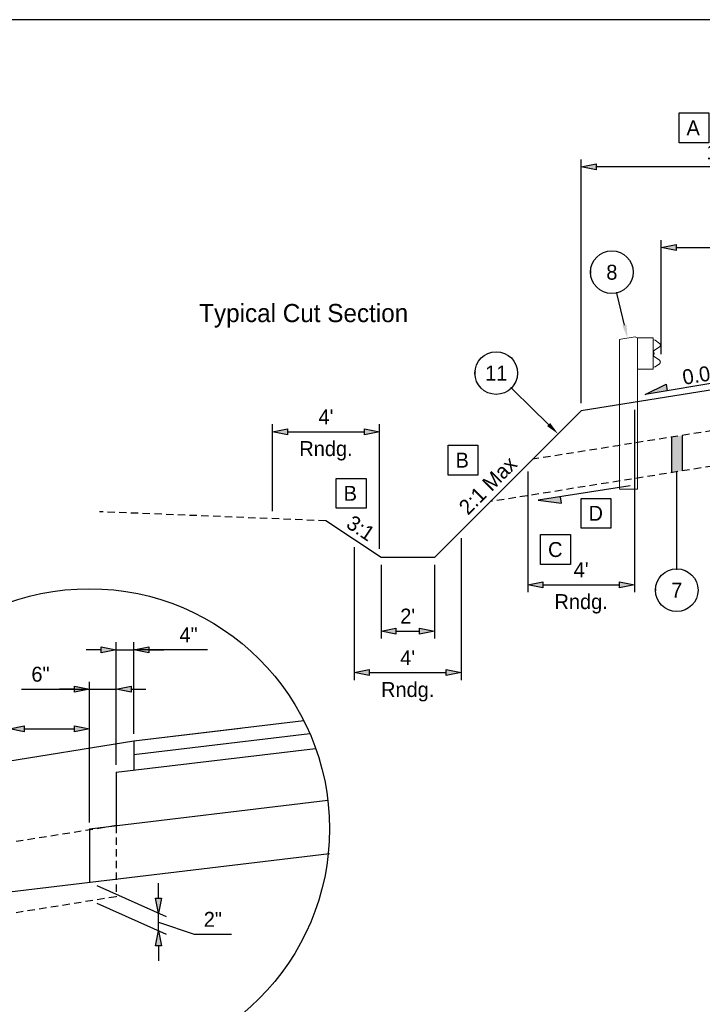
# Model space of a CAD drawing. Header units: feet. Extents: x -16 to 297, y -33 to 148.
# Tile 10 of 30: x 40 to 66, y 14 to 51. Entities that reach past the tile are written whole.
import ezdxf
from ezdxf import colors
from ezdxf.entities.mleader import LeaderData, LeaderLine
from ezdxf.enums import TextEntityAlignment as Align
from ezdxf.math import Vec2, Vec3

# ---------------------------------------------------------------- set-up
doc = ezdxf.new("R2010")
doc.units = ezdxf.units.FT
doc.header["$LTSCALE"] = 4
doc.header["$MEASUREMENT"] = 0
doc.set_wipeout_variables(frame=1)
doc.linetypes.add('OhDOT_USTN2', pattern=[0.10999999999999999, 0.069, -0.04099999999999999])
for name, color, linetype in [('RD_P_Cells', 7, 'Continuous'), ('TX_P_1', 7, 'Continuous'), ('TX_P_Misc', 7, 'Continuous'), ('XS_P_Ditch_Bottom', 5, 'Continuous'), ('XS_P_Finished_Grade', 3, 'Continuous'), ('XS_P_Shoulder_Layers', 252, 'Continuous'), ('XS_P_Subgrade', 4, 'Continuous'), ('XS_X_Ground_Line', 3, 'OhDOT_USTN2')]:
    doc.layers.add(name, color=color, linetype=linetype)
doc.styles.add('Slanted-Normal', font='font31.shx', dxfattribs={"height": 0.14})
doc.styles.add('Slanted-Sub Title', font='font31.shx', dxfattribs={"height": 0.17})
doc.dimstyles.new('Dec-0  Slanted', dxfattribs={"dimtxt": 0.14, "dimasz": 0.14, "dimexe": 0.07000000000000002, "dimexo": 0.07000000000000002, "dimgap": 0.07000000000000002, "dimtad": 1, "dimdec": 0, "dimzin": 3, "dimdsep": 46, "dimtxsty": 'Slanted-Normal', "dimblk": 'Dim1', "dimcen": 0, "dimclrd": 95, "dimclre": 95, "dimclrt": 7, "dimaunit": 1, "dimadec": 5, "dimazin": 3, "dimtfac": 1, "dimtdec": 0, "dimtmove": 1, "dimatfit": 0, "dimldrblk": 'Dim1', "dimfxl": 1, "dimtolj": 1, "dimtzin": 0, "dimlwd": -1, "dimlwe": -1, "dimarcsym": 0})
doc.dimstyles.new('Dec-1  Slanted', dxfattribs={"dimtxt": 0.14, "dimasz": 0.14, "dimexe": 0.07000000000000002, "dimexo": 0.07000000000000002, "dimgap": 0.07000000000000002, "dimtad": 1, "dimdec": 1, "dimzin": 3, "dimdsep": 46, "dimtxsty": 'Slanted-Normal', "dimblk": 'Dim1', "dimcen": 0, "dimclrd": 95, "dimclre": 95, "dimclrt": 7, "dimadec": 1, "dimazin": 3, "dimtfac": 1, "dimtdec": 1, "dimtix": 1, "dimtofl": 0, "dimtmove": 1, "dimatfit": 3, "dimldrblk": 'Dim1', "dimfxl": 1, "dimtolj": 1, "dimtzin": 0, "dimlwd": -1, "dimlwe": -1, "dimarcsym": 0})

# ---------------------------------------------------------------- blocks, each defined once
blk = doc.blocks.new('Dim1')
h = blk.add_hatch(color=4)
h.dxf.hatch_style = 1
h.paths.add_polyline_path([(0, 0), (-1.000000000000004, -0.1999999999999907), (-1.000000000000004, 0.1999999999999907)])
at = {"color": 4}
blk.add_lwpolyline([(0, 0), (-1.000000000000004, -0.1999999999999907), (-1.000000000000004, 0.1999999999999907), (0, 0)], dxfattribs=at)
blk = doc.blocks.new('*D939')
at = {"layer": 'Defpoints', "color": 0, "transparency": 16777216}
for p in [(61.36622725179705, 44.99112931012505), (72.36622725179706, 37.45037384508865), (61.36622725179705, 35.85022997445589)]:
    blk.add_point(p, dxfattribs=at)
at = {"layer": 'TX_P_1', "color": 95, "linetype": 'Continuous', "transparency": 16777216}
for p, q in [((61.36622725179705, 36.13022997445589), (61.36622725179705, 45.27112931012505)), ((72.36622725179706, 37.73037384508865), (72.36622725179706, 45.27112931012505)), ((71.80622725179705, 44.99112931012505), (61.92622725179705, 44.99112931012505))]:
    blk.add_line(p, q, dxfattribs=at)
at = {"layer": 'TX_P_1', "color": 95, "transparency": 16777216, "xscale": 0.56, "yscale": 0.56, "zscale": 0.56, "rotation": 180}
blk.add_blockref('Dim1', (61.36622725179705, 44.99112931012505), dxfattribs=at)
at = {"layer": 'TX_P_1', "color": 95, "transparency": 16777216, "xscale": 0.56, "yscale": 0.56, "zscale": 0.56}
blk.add_blockref('Dim1', (72.36622725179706, 44.99112931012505), dxfattribs=at)
at = {"layer": 'TX_P_1', "color": 7, "transparency": 16777216, "insert": (66.86622725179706, 45.55112931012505), "char_height": 0.56, "attachment_point": 5, "style": 'Slanted-Normal'}
blk.add_mtext("\\A1;11.0'", dxfattribs=at)
blk = doc.blocks.new('GRLT')
at = {"layer": 'Defpoints', "color": 97, "linetype": 'Continuous', "lineweight": 30}
blk.add_point((0, 0), dxfattribs=at)
at = {"layer": 'RD_P_Cells', "color": 97, "linetype": 'Continuous', "lineweight": 13}
for p, q in [((-0.9709166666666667, 2.291666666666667), (-1.506416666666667, 2.2095)), ((-0.89025, 2.25), (-0.9709166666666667, 2.291666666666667)), ((-0.3069166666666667, 2.25), (-0.89025, 2.25)), ((-0.89025, -0.1566666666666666), (-0.89025, 2.25)), ((-0.3069166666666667, 1.083666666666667), (-0.3069166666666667, 2.250333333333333)), ((-1.506416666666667, 2.2095), (-1.556916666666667, 2.187833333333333)), ((-1.556916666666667, -0.1566666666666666), (-1.556916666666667, 2.187833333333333)), ((-0.3069166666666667, 1.0825), (-0.89025, 1.0825)), ((-1.556916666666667, -3.416666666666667), (-1.556916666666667, -0.1566666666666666)), ((-0.89025, -3.416666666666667), (-0.89025, -0.1566666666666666)), ((-0.89025, -3.416666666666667), (-1.556916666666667, -3.416666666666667))]:
    blk.add_line(p, q, dxfattribs=at)
at = {"layer": 'RD_P_Cells', "color": 97, "linetype": 'Continuous', "lineweight": 13, "flags": 128}
blk.add_lwpolyline([(-0.3069166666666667, 1.155333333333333), (-0.22025, 1.172), (-0.05858333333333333, 1.285333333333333), (-0.05925518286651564, 1.285090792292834, 0.5194903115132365), (-0.05895362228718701, 1.412930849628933), (-0.05858333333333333, 1.413666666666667), (-0.2635833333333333, 1.555333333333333), (-0.2631248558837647, 1.555757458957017, -0.2448743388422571), (-0.2964816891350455, 1.619783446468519), (-0.2969166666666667, 1.620333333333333), (-0.2969166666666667, 1.667), (-0.2969166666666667, 1.713666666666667), (-0.2964816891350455, 1.713450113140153, -0.2448743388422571), (-0.2631248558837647, 1.777476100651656), (-0.2635833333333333, 1.777), (-0.05858333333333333, 1.920333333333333), (-0.05892184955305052, 1.920257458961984, 0.5194903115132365), (-0.05862028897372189, 2.048097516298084), (-0.05858333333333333, 2.048666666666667), (-0.22025, 2.162), (-0.3069166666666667, 2.177)], format="xyb", dxfattribs=at)
for points in [[(-0.2869166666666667, 1.727), (-0.2869166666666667, 1.607), (-0.29525, 1.607), (-0.29525, 1.727), (-0.2869166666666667, 1.727)], [(-0.2869166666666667, 1.695333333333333), (-0.2869166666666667, 1.637), (-0.2619166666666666, 1.637), (-0.2619166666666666, 1.695333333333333), (-0.2869166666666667, 1.695333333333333)]]:
    blk.add_lwpolyline(points, close=True, dxfattribs=at)
blk = doc.blocks.new('*D941')
at = {"layer": 'Defpoints', "color": 0, "transparency": 16777216}
for p in [(72.36622725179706, 41.97216798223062), (64.36622725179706, 37.69242662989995), (72.36622725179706, 37.45037384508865)]:
    blk.add_point(p, dxfattribs=at)
at = {"layer": 'TX_P_1', "color": 95, "linetype": 'Continuous', "transparency": 16777216}
for p, q in [((64.36622725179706, 37.97242662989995), (64.36622725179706, 42.25216798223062)), ((72.36622725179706, 37.73037384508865), (72.36622725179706, 42.25216798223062)), ((64.92622725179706, 41.97216798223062), (71.80622725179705, 41.97216798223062))]:
    blk.add_line(p, q, dxfattribs=at)
at = {"layer": 'TX_P_1', "color": 95, "transparency": 16777216, "xscale": 0.56, "yscale": 0.56, "zscale": 0.56, "rotation": 180}
blk.add_blockref('Dim1', (64.36622725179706, 41.97216798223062), dxfattribs=at)
at = {"layer": 'TX_P_1', "color": 95, "transparency": 16777216, "xscale": 0.56, "yscale": 0.56, "zscale": 0.56}
blk.add_blockref('Dim1', (72.36622725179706, 41.97216798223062), dxfattribs=at)
at = {"layer": 'TX_P_1', "color": 7, "transparency": 16777216, "insert": (68.36622725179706, 42.53216798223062), "char_height": 0.56, "attachment_point": 5, "style": 'Slanted-Normal'}
blk.add_mtext("\\A1;8.0'", dxfattribs=at)
blk = doc.blocks.new('SLOPE')
at = {"layer": 'TX_P_Misc'}
h = blk.add_hatch(color=4, dxfattribs=at)
h.dxf.hatch_style = 1
h.paths.add_polyline_path([(0.871497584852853, 0), (0.6607956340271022, 0.0615232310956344), (0.6607956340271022, 3.469446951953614e-18)])
at = {"layer": 'TX_P_Misc', "color": 95}
blk.add_line((0, 0), (0.871497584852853, 0), dxfattribs=at)
at = {"layer": 'TX_P_Misc', "color": 4}
for p, q in [((0.871497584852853, 0), (0.6607956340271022, 0.0615232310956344)), ((0.6607956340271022, 0.0615232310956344), (0.6607956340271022, 0))]:
    blk.add_line(p, q, dxfattribs=at)
at = {"layer": 'TX_P_Misc', "style": 'Slanted-Normal'}
blk.add_attdef('SLOPE', (0.03531982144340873, 0.02887350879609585), '', height=0.14, dxfattribs=at)
blk = doc.blocks.new('*D945')
at = {"layer": 'Defpoints', "color": 0, "transparency": 16777216}
for p in [(63.36622725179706, 36.17022997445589), (59.36622725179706, 33.85022997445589), (63.36622725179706, 29.33037109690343)]:
    blk.add_point(p, dxfattribs=at)
at = {"layer": 'TX_P_1', "color": 95, "linetype": 'Continuous', "transparency": 16777216}
for p, q in [((63.36622725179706, 35.89022997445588), (63.36622725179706, 29.05037109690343)), ((59.36622725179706, 33.57022997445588), (59.36622725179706, 29.05037109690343)), ((59.92622725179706, 29.33037109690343), (62.80622725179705, 29.33037109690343))]:
    blk.add_line(p, q, dxfattribs=at)
at = {"layer": 'TX_P_1', "color": 95, "transparency": 16777216, "xscale": 0.56, "yscale": 0.56, "zscale": 0.56, "rotation": 180}
blk.add_blockref('Dim1', (59.36622725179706, 29.33037109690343), dxfattribs=at)
at = {"layer": 'TX_P_1', "color": 95, "transparency": 16777216, "xscale": 0.56, "yscale": 0.56, "zscale": 0.56}
blk.add_blockref('Dim1', (63.36622725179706, 29.33037109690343), dxfattribs=at)
at = {"layer": 'TX_P_1', "color": 7, "transparency": 16777216, "char_height": 0.56, "attachment_point": 5, "style": 'Slanted-Normal'}
for s, insert in [("\\A1;4'", (61.36622725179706, 29.89037109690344)), ('\\A1;Rndg.', (61.36622725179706, 28.61259331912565))]:
    blk.add_mtext(s, dxfattribs=dict(at, insert=insert))
blk = doc.blocks.new('*D946')
at = {"layer": 'Defpoints', "color": 0, "transparency": 16777216}
for p in [(53.86622725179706, 30.35022997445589), (55.86622725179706, 30.35022997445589), (55.86622725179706, 27.59395484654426)]:
    blk.add_point(p, dxfattribs=at)
at = {"layer": 'TX_P_1', "color": 95, "linetype": 'Continuous', "transparency": 16777216}
for p, q in [((53.86622725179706, 30.07022997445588), (53.86622725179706, 27.31395484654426)), ((55.86622725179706, 30.07022997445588), (55.86622725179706, 27.31395484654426)), ((54.42622725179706, 27.59395484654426), (55.30622725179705, 27.59395484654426))]:
    blk.add_line(p, q, dxfattribs=at)
at = {"layer": 'TX_P_1', "color": 95, "transparency": 16777216, "xscale": 0.56, "yscale": 0.56, "zscale": 0.56, "rotation": 180}
blk.add_blockref('Dim1', (53.86622725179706, 27.59395484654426), dxfattribs=at)
at = {"layer": 'TX_P_1', "color": 95, "transparency": 16777216, "xscale": 0.56, "yscale": 0.56, "zscale": 0.56}
blk.add_blockref('Dim1', (55.86622725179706, 27.59395484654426), dxfattribs=at)
at = {"layer": 'TX_P_1', "color": 7, "transparency": 16777216, "insert": (54.86622725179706, 28.15395484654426), "char_height": 0.56, "attachment_point": 5, "style": 'Slanted-Normal'}
blk.add_mtext("\\A1;2'", dxfattribs=at)
blk = doc.blocks.new('*D947')
at = {"layer": 'Defpoints', "color": 0, "transparency": 16777216}
for p in [(52.86622725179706, 31.01682997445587), (56.86622725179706, 31.35022997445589), (56.86622725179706, 26.03518654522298)]:
    blk.add_point(p, dxfattribs=at)
at = {"layer": 'TX_P_1', "color": 95, "linetype": 'Continuous', "transparency": 16777216}
for p, q in [((56.86622725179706, 31.07022997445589), (56.86622725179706, 25.75518654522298)), ((52.86622725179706, 30.73682997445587), (52.86622725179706, 25.75518654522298)), ((53.42622725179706, 26.03518654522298), (56.30622725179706, 26.03518654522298))]:
    blk.add_line(p, q, dxfattribs=at)
at = {"layer": 'TX_P_1', "color": 95, "transparency": 16777216, "xscale": 0.56, "yscale": 0.56, "zscale": 0.56, "rotation": 180}
blk.add_blockref('Dim1', (52.86622725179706, 26.03518654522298), dxfattribs=at)
at = {"layer": 'TX_P_1', "color": 95, "transparency": 16777216, "xscale": 0.56, "yscale": 0.56, "zscale": 0.56}
blk.add_blockref('Dim1', (56.86622725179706, 26.03518654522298), dxfattribs=at)
at = {"layer": 'TX_P_1', "color": 7, "transparency": 16777216, "char_height": 0.56, "attachment_point": 5, "style": 'Slanted-Normal'}
for s, insert in [("\\A1;4'", (54.86622725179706, 26.59518654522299)), ('\\A1;Rndg.', (54.86622725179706, 25.3174087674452))]:
    blk.add_mtext(s, dxfattribs=dict(at, insert=insert))
blk = doc.blocks.new('*D948')
at = {"layer": 'Defpoints', "color": 0, "transparency": 16777216}
for p in [(53.80396500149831, 35.06579541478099), (49.80396500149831, 31.80537186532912), (53.80396500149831, 30.39173399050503)]:
    blk.add_point(p, dxfattribs=at)
at = {"layer": 'TX_P_1', "color": 95, "linetype": 'Continuous', "transparency": 16777216}
for p, q in [((49.80396500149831, 32.08537186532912), (49.80396500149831, 35.34579541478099)), ((50.36396500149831, 35.06579541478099), (53.24396500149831, 35.06579541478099)), ((53.80396500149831, 30.67173399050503), (53.80396500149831, 35.34579541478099))]:
    blk.add_line(p, q, dxfattribs=at)
at = {"layer": 'TX_P_1', "color": 95, "transparency": 16777216, "xscale": 0.56, "yscale": 0.56, "zscale": 0.56, "rotation": 180}
blk.add_blockref('Dim1', (49.80396500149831, 35.06579541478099), dxfattribs=at)
at = {"layer": 'TX_P_1', "color": 95, "transparency": 16777216, "xscale": 0.56, "yscale": 0.56, "zscale": 0.56}
blk.add_blockref('Dim1', (53.80396500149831, 35.06579541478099), dxfattribs=at)
at = {"layer": 'TX_P_1', "color": 7, "transparency": 16777216, "char_height": 0.56, "attachment_point": 5, "style": 'Slanted-Normal'}
for s, insert in [("\\A1;4'", (51.80396500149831, 35.62579541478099)), ('\\A1;Rndg.', (51.80396500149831, 34.34801763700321))]:
    blk.add_mtext(s, dxfattribs=dict(at, insert=insert))
blk = doc.blocks.new('_DotSmall')
at = {"color": 0, "linetype": 'ByBlock', "const_width": 0.5}
blk.add_lwpolyline([(-0.0625, 0, 1), (0.0625, 0, 1)], format="xyb", close=True, dxfattribs=at)
blk = doc.blocks.new('*D1058')
at = {"layer": 'Defpoints', "color": 0, "transparency": 16777216}
for p in [(44.6040588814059, 26.89369055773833), (44.6040588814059, 23.46241347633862), (43.93805888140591, 22.29929347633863)]:
    blk.add_point(p, dxfattribs=at)
at = {"layer": 'TX_P_1', "color": 95, "linetype": 'Continuous', "transparency": 16777216}
for p, q in [((43.93805888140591, 22.57929347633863), (43.93805888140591, 27.17369055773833)), ((44.6040588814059, 23.74241347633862), (44.6040588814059, 27.17369055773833)), ((43.37805888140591, 26.89369055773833), (42.81805888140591, 26.89369055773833)), ((43.93805888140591, 26.89369055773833), (44.6040588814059, 26.89369055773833)), ((47.36267217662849, 26.89369055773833), (44.6040588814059, 26.89369055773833)), ((45.16405888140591, 26.89369055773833), (45.7240588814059, 26.89369055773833))]:
    blk.add_line(p, q, dxfattribs=at)
at = {"layer": 'TX_P_1', "color": 95, "transparency": 16777216, "xscale": 0.56, "yscale": 0.56, "zscale": 0.56}
blk.add_blockref('Dim1', (43.93805888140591, 26.89369055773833), dxfattribs=at)
at = {"layer": 'TX_P_1', "color": 95, "transparency": 16777216, "xscale": 0.56, "yscale": 0.56, "zscale": 0.56, "rotation": 180}
blk.add_blockref('Dim1', (44.6040588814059, 26.89369055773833), dxfattribs=at)
at = {"layer": 'TX_P_1', "color": 7, "transparency": 16777216, "insert": (46.65600550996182, 27.45369055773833), "char_height": 0.56, "attachment_point": 5, "style": 'Slanted-Normal'}
blk.add_mtext('\\A1;4"', dxfattribs=at)
blk = doc.blocks.new('*D1059')
at = {"layer": 'Defpoints', "color": 0, "transparency": 16777216}
for p in [(43.93805888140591, 25.41242808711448), (43.93805888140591, 22.29929347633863), (42.93805888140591, 21.2624934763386)]:
    blk.add_point(p, dxfattribs=at)
at = {"layer": 'TX_P_1', "color": 95, "linetype": 'Continuous', "transparency": 16777216}
for p, q in [((42.93805888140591, 21.5424934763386), (42.93805888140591, 25.69242808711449)), ((43.93805888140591, 22.57929347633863), (43.93805888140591, 25.69242808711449)), ((40.39679526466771, 25.41242808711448), (42.93805888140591, 25.41242808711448)), ((42.37805888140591, 25.41242808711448), (41.81805888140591, 25.41242808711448)), ((42.93805888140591, 25.41242808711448), (43.93805888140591, 25.41242808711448)), ((44.49805888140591, 25.41242808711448), (45.05805888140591, 25.41242808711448))]:
    blk.add_line(p, q, dxfattribs=at)
at = {"layer": 'TX_P_1', "color": 95, "transparency": 16777216, "xscale": 0.56, "yscale": 0.56, "zscale": 0.56}
blk.add_blockref('Dim1', (42.93805888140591, 25.41242808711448), dxfattribs=at)
at = {"layer": 'TX_P_1', "color": 95, "transparency": 16777216, "xscale": 0.56, "yscale": 0.56, "zscale": 0.56, "rotation": 180}
blk.add_blockref('Dim1', (43.93805888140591, 25.41242808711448), dxfattribs=at)
at = {"layer": 'TX_P_1', "color": 7, "transparency": 16777216, "insert": (41.1056841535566, 25.97242808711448), "char_height": 0.56, "attachment_point": 5, "style": 'Slanted-Normal'}
blk.add_mtext('\\A1;6"', dxfattribs=at)
blk = doc.blocks.new('*D1060')
at = {"layer": 'Defpoints', "color": 0, "transparency": 16777216}
for p in [(42.93805888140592, 18.17929347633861), (42.93805888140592, 17.51329347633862), (45.53036115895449, 17.0204062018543)]:
    blk.add_point(p, dxfattribs=at)
at = {"layer": 'TX_P_1', "color": 95, "linetype": 'Continuous', "transparency": 16777216}
for p, q in [((45.53036115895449, 17.5804062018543), (45.53036115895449, 18.1404062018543)), ((43.21805888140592, 18.05411963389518), (45.81036115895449, 16.89523235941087)), ((43.21805888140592, 17.38811963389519), (45.81036115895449, 16.22923235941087)), ((45.53036115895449, 16.3544062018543), (45.53036115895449, 17.0204062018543)), ((45.53036115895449, 16.6874062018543), (46.86510323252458, 16.22800745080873)), ((46.86510323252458, 16.22800745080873), (48.26510323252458, 16.22800745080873)), ((45.5303611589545, 15.7944062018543), (45.5303611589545, 15.2344062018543))]:
    blk.add_line(p, q, dxfattribs=at)
at = {"layer": 'TX_P_1', "color": 95, "transparency": 16777216, "xscale": 0.56, "yscale": 0.56, "zscale": 0.56}
for p, rotation in [((45.53036115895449, 17.0204062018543), 270), ((45.53036115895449, 16.3544062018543), 90)]:
    blk.add_blockref('Dim1', p, dxfattribs=dict(at, rotation=rotation))
at = {"layer": 'TX_P_1', "color": 7, "transparency": 16777216, "insert": (47.56510323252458, 16.78800745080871), "char_height": 0.56, "attachment_point": 5, "style": 'Slanted-Normal'}
blk.add_mtext('\\A1;2"', dxfattribs=at)
blk = doc.blocks.new('*D1061')
at = {"layer": 'Defpoints', "color": 0, "transparency": 16777216}
for p in [(42.93805888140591, 23.93116561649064), (42.93805888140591, 20.13929347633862), (39.9380588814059, 17.81929347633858)]:
    blk.add_point(p, dxfattribs=at)
at = {"layer": 'TX_P_1', "color": 95, "linetype": 'Continuous', "transparency": 16777216}
for p, q in [((39.9380588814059, 18.09929347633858), (39.9380588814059, 24.21116561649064)), ((42.93805888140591, 20.41929347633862), (42.93805888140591, 24.21116561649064)), ((37.66069393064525, 23.93116561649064), (39.9380588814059, 23.93116561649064)), ((40.4980588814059, 23.93116561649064), (42.37805888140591, 23.93116561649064))]:
    blk.add_line(p, q, dxfattribs=at)
at = {"layer": 'TX_P_1', "color": 95, "transparency": 16777216, "xscale": 0.56, "yscale": 0.56, "zscale": 0.56, "rotation": 180}
blk.add_blockref('Dim1', (39.9380588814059, 23.93116561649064), dxfattribs=at)
at = {"layer": 'TX_P_1', "color": 95, "transparency": 16777216, "xscale": 0.56, "yscale": 0.56, "zscale": 0.56}
blk.add_blockref('Dim1', (42.93805888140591, 23.93116561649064), dxfattribs=at)
at = {"layer": 'TX_P_1', "color": 7, "transparency": 16777216, "insert": (38.49624948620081, 24.49116561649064), "char_height": 0.56, "attachment_point": 5, "style": 'Slanted-Normal'}
blk.add_mtext('\\A1;18"', dxfattribs=at)
blk = doc.blocks.new('*U1023')
at = {"layer": 'TX_P_Misc', "color": 95}
blk.add_line((-1.387778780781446e-17, 0), (-1.387778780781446e-17, 1.109077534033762), dxfattribs=at)
at = {"layer": 'TX_P_Misc'}
blk.add_circle((0, 0), 0.2, dxfattribs=at)
at = {"layer": 'TX_P_Misc', "color": 95}
ml = blk.add_multileader_mtext('Standard', dxfattribs=at)
ml.set_content('', color=95, style='Slanted-Normal')
ml.set_leader_properties()
ml.set_arrow_properties(name='DOTSMALL')
ml.build(insert=Vec2(0, 0))
ml.multileader.update_dxf_attribs({"has_dogleg": 0, "text_left_attachment_type": 2, "text_right_attachment_type": 2, "dogleg_length": 0.18, "arrow_head_size": 0.125})
ctx = ml.context
ctx.base_point, ctx.char_height, ctx.arrow_head_size, ctx.landing_gap_size, ctx.plane_origin = Vec3(0, 0), 0.14, 0.125, 0.0001, Vec3(0.9926632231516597, 0.4958960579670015)
ctx.left_attachment, ctx.right_attachment, ctx.text_align_type = 2, 2, 1
notes = []
notes.append((ctx, [(1, (1, 1, 0), (-0.18, 0), (1, 0), 0.18, [(0, [(-0.1546852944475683, 0.001480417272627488)], 0, [])])]))
ctx.mtext.insert, ctx.mtext.alignment, ctx.mtext.flow_direction = Vec3(0.0001000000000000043, 0.07), 2, 5
ml = blk.add_multileader_mtext('Standard', dxfattribs=at)
ml.set_content('', color=95, style='Slanted-Normal')
ml.set_leader_properties()
ml.build(insert=Vec2(0, 0))
ml.multileader.update_dxf_attribs({"has_dogleg": 0, "text_left_attachment_type": 2, "text_right_attachment_type": 2, "dogleg_length": 0.18, "arrow_head_size": 0.125})
ctx = ml.context
ctx.base_point, ctx.char_height, ctx.arrow_head_size, ctx.landing_gap_size, ctx.plane_origin = Vec3(-9.999999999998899e-05, 0), 0.14, 0.125, 0.0001, Vec3(0.5883962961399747, 0.4958960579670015)
ctx.left_attachment, ctx.right_attachment, ctx.text_align_type = 2, 2, 1
notes.append((ctx, [(0, (1, 1, 0), (0.1801, 0), (-1, 0), 0.18, [(0, [(0.1698233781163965, -0.000340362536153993)], 0, [])])]))
ctx.mtext.insert, ctx.mtext.alignment, ctx.mtext.flow_direction = Vec3(0, 0.07), 2, 5
for ctx, leaders in notes:
    for number, flags, end, landing, length, lines in leaders:
        leader = LeaderData()
        leader.index, (leader.has_last_leader_line, leader.has_dogleg_vector, leader.attachment_direction) = number, flags
        leader.last_leader_point, leader.dogleg_vector, leader.dogleg_length = Vec3(end), Vec3(landing), length
        for number, points, colour, breaks in lines:
            line = LeaderLine()
            line.index, line.vertices, line.color, line.breaks = number, Vec3.list(points), colors.encode_raw_color(colour), breaks
            leader.lines.append(line)
        ctx.leaders.append(leader)
blk.add_wipeout([(0.187044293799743, 0.03545878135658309), (0.18112522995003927, 0.05862204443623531), (0.1723497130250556, 0.08086080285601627), (0.1608561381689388, 0.10182433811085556), (0.1468257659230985, 0.12118204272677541), (0.1304798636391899, 0.1386286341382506), (0.11207621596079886, 0.1538889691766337), (0.09190505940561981, 0.1667223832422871), (0.07028450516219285, 0.17692648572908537), (0.047555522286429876, 0.18434035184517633), (0.02407656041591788, 0.18884706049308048), (0.00021789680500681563, 0.19037553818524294), (-0.023644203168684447, 0.18890167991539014), (-0.04713341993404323, 0.18444872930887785), (-0.06987931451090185, 0.1770869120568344), (-0.09152317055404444, 0.16693232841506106), (-0.11172365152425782, 0.1541451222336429), (-0.1301621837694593, 0.13892695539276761), (-0.14654798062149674, 0.12151782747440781), (-0.16062262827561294, 0.10219229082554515), (-0.17216416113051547, 0.08125512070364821), (-0.18099056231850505, 0.05903650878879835), (-0.1869626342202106, 0.035886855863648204), (-0.1899861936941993, 0.012171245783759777), (-0.1900135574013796, -0.011736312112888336), (-0.1870442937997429, -0.0354587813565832), (-0.1811252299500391, -0.058622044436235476), (-0.17234971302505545, -0.08086080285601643), (-0.1608561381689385, -0.10182433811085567), (-0.14682576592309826, -0.12118204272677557), (-0.13047986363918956, -0.1386286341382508), (-0.11207621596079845, -0.15388896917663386), (-0.09190505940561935, -0.16672238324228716), (-0.07028450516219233, -0.17692648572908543), (-0.04755552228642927, -0.18434035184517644), (-0.02407656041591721, -0.18884706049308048), (-0.00021789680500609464, -0.1903755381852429), (0.023644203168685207, -0.18890167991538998), (0.047133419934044, -0.1844487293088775), (0.06987931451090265, -0.177086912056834), (0.09152317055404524, -0.16693232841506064), (0.11172365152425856, -0.15414512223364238), (0.13016218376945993, -0.13892695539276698), (0.14654798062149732, -0.12151782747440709), (0.1606226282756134, -0.10219229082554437), (0.17216416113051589, -0.08125512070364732), (0.18099056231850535, -0.059036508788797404), (0.1869626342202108, -0.03588685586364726), (0.18998619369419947, -0.012171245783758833), (0.19001355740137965, 0.01173631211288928)])
at = {"layer": 'TX_P_Misc', "style": 'Slanted-Normal'}
blk.add_attdef('ITEM', text='', height=0.14, dxfattribs=at).set_placement((0, 0), align=Align.MIDDLE_CENTER)
blk = doc.blocks.new('*U967')
at = {"layer": 'TX_P_Misc', "color": 95}
blk.add_line((-1.387778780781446e-17, 0), (-1.387778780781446e-17, 0.1563944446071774), dxfattribs=at)
at = {"layer": 'TX_P_Misc'}
blk.add_circle((0, 0), 0.2, dxfattribs=at)
at = {"layer": 'TX_P_Misc', "color": 95}
ml = blk.add_multileader_mtext('Standard', dxfattribs=at)
ml.set_content('', color=95, style='Slanted-Normal')
ml.set_leader_properties()
ml.set_arrow_properties(name='DOTSMALL')
ml.build(insert=Vec2(0, 0))
ml.multileader.update_dxf_attribs({"has_dogleg": 0, "text_left_attachment_type": 2, "text_right_attachment_type": 2, "dogleg_length": 0.18, "arrow_head_size": 0.125})
ctx = ml.context
ctx.base_point, ctx.char_height, ctx.arrow_head_size, ctx.landing_gap_size, ctx.plane_origin = Vec3(0, 0), 0.14, 0.125, 0.0001, Vec3(0.9926632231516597, 0.4958960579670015)
ctx.left_attachment, ctx.right_attachment, ctx.text_align_type = 2, 2, 1
notes = []
notes.append((ctx, [(1, (1, 1, 0), (-0.18, 0), (1, 0), 0.18, [(0, [(-0.1546852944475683, 0.001480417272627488)], 0, [])])]))
ctx.mtext.insert, ctx.mtext.alignment, ctx.mtext.flow_direction = Vec3(0.0001000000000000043, 0.07), 2, 5
ml = blk.add_multileader_mtext('Standard', dxfattribs=at)
ml.set_content('', color=95, style='Slanted-Normal')
ml.set_leader_properties()
ml.build(insert=Vec2(0, 0))
ml.multileader.update_dxf_attribs({"has_dogleg": 0, "text_left_attachment_type": 2, "text_right_attachment_type": 2, "dogleg_length": 0.18, "arrow_head_size": 0.125})
ctx = ml.context
ctx.base_point, ctx.char_height, ctx.arrow_head_size, ctx.landing_gap_size, ctx.plane_origin = Vec3(-9.999999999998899e-05, 0), 0.14, 0.125, 0.0001, Vec3(0.5883962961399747, 0.4958960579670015)
ctx.left_attachment, ctx.right_attachment, ctx.text_align_type = 2, 2, 1
notes.append((ctx, [(0, (1, 1, 0), (0.1801, 0), (-1, 0), 0.18, [(0, [(0.1470632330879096, -0.6168163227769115)], 0, [])])]))
ctx.mtext.insert, ctx.mtext.alignment, ctx.mtext.flow_direction = Vec3(0, 0.07), 2, 5
for ctx, leaders in notes:
    for number, flags, end, landing, length, lines in leaders:
        leader = LeaderData()
        leader.index, (leader.has_last_leader_line, leader.has_dogleg_vector, leader.attachment_direction) = number, flags
        leader.last_leader_point, leader.dogleg_vector, leader.dogleg_length = Vec3(end), Vec3(landing), length
        for number, points, colour, breaks in lines:
            line = LeaderLine()
            line.index, line.vertices, line.color, line.breaks = number, Vec3.list(points), colors.encode_raw_color(colour), breaks
            leader.lines.append(line)
        ctx.leaders.append(leader)
blk.add_wipeout([(0.187044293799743, 0.03545878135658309), (0.18112522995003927, 0.05862204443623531), (0.1723497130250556, 0.08086080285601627), (0.1608561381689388, 0.10182433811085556), (0.1468257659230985, 0.12118204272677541), (0.1304798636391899, 0.1386286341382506), (0.11207621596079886, 0.1538889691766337), (0.09190505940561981, 0.1667223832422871), (0.07028450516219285, 0.17692648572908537), (0.047555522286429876, 0.18434035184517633), (0.02407656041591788, 0.18884706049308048), (0.00021789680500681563, 0.19037553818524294), (-0.023644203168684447, 0.18890167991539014), (-0.04713341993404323, 0.18444872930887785), (-0.06987931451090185, 0.1770869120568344), (-0.09152317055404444, 0.16693232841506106), (-0.11172365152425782, 0.1541451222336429), (-0.1301621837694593, 0.13892695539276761), (-0.14654798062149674, 0.12151782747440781), (-0.16062262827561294, 0.10219229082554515), (-0.17216416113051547, 0.08125512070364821), (-0.18099056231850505, 0.05903650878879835), (-0.1869626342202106, 0.035886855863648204), (-0.1899861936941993, 0.012171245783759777), (-0.1900135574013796, -0.011736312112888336), (-0.1870442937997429, -0.0354587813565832), (-0.1811252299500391, -0.058622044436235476), (-0.17234971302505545, -0.08086080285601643), (-0.1608561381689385, -0.10182433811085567), (-0.14682576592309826, -0.12118204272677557), (-0.13047986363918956, -0.1386286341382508), (-0.11207621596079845, -0.15388896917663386), (-0.09190505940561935, -0.16672238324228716), (-0.07028450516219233, -0.17692648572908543), (-0.04755552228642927, -0.18434035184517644), (-0.02407656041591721, -0.18884706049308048), (-0.00021789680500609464, -0.1903755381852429), (0.023644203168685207, -0.18890167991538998), (0.047133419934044, -0.1844487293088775), (0.06987931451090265, -0.177086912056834), (0.09152317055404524, -0.16693232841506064), (0.11172365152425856, -0.15414512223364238), (0.13016218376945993, -0.13892695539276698), (0.14654798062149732, -0.12151782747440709), (0.1606226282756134, -0.10219229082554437), (0.17216416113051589, -0.08125512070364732), (0.18099056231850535, -0.059036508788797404), (0.1869626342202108, -0.03588685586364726), (0.18998619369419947, -0.012171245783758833), (0.19001355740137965, 0.01173631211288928)])
at = {"layer": 'TX_P_Misc', "style": 'Slanted-Normal'}
blk.add_attdef('ITEM', text='', height=0.14, dxfattribs=at).set_placement((0, 0), align=Align.MIDDLE_CENTER)
blk = doc.blocks.new('*U968')
at = {"layer": 'TX_P_Misc', "color": 95}
blk.add_line((-1.387778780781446e-17, 0), (-1.387778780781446e-17, 0.1676484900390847), dxfattribs=at)
at = {"layer": 'TX_P_Misc'}
blk.add_circle((0, 0), 0.2, dxfattribs=at)
at = {"layer": 'TX_P_Misc', "color": 95}
ml = blk.add_multileader_mtext('Standard', dxfattribs=at)
ml.set_content('', color=95, style='Slanted-Normal')
ml.set_leader_properties()
ml.set_arrow_properties(name='DOTSMALL')
ml.build(insert=Vec2(0, 0))
ml.multileader.update_dxf_attribs({"has_dogleg": 0, "text_left_attachment_type": 2, "text_right_attachment_type": 2, "dogleg_length": 0.18, "arrow_head_size": 0.125})
ctx = ml.context
ctx.base_point, ctx.char_height, ctx.arrow_head_size, ctx.landing_gap_size, ctx.plane_origin = Vec3(0, 0), 0.14, 0.125, 0.0001, Vec3(0.9926632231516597, 0.4958960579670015)
ctx.left_attachment, ctx.right_attachment, ctx.text_align_type = 2, 2, 1
notes = []
notes.append((ctx, [(1, (1, 1, 0), (-0.18, 0), (1, 0), 0.18, [(0, [(-0.1546852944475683, 0.001480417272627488)], 0, [])])]))
ctx.mtext.insert, ctx.mtext.alignment, ctx.mtext.flow_direction = Vec3(0.0001000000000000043, 0.07), 2, 5
ml = blk.add_multileader_mtext('Standard', dxfattribs=at)
ml.set_content('', color=95, style='Slanted-Normal')
ml.set_leader_properties()
ml.build(insert=Vec2(0, 0))
ml.multileader.update_dxf_attribs({"has_dogleg": 0, "text_left_attachment_type": 2, "text_right_attachment_type": 2, "dogleg_length": 0.18, "arrow_head_size": 0.125})
ctx = ml.context
ctx.base_point, ctx.char_height, ctx.arrow_head_size, ctx.landing_gap_size, ctx.plane_origin = Vec3(-9.999999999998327e-05, 0), 0.14, 0.125, 0.0001, Vec3(0.5883962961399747, 0.4958960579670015)
ctx.left_attachment, ctx.right_attachment, ctx.text_align_type = 2, 2, 1
notes.append((ctx, [(0, (1, 1, 0), (0.1801, 0), (-1, 0), 0.18, [(0, [(0.5791618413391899, -0.5698717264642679)], 0, [])])]))
ctx.mtext.insert, ctx.mtext.alignment, ctx.mtext.flow_direction = Vec3(2.102363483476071e-17, 0.07), 2, 5
for ctx, leaders in notes:
    for number, flags, end, landing, length, lines in leaders:
        leader = LeaderData()
        leader.index, (leader.has_last_leader_line, leader.has_dogleg_vector, leader.attachment_direction) = number, flags
        leader.last_leader_point, leader.dogleg_vector, leader.dogleg_length = Vec3(end), Vec3(landing), length
        for number, points, colour, breaks in lines:
            line = LeaderLine()
            line.index, line.vertices, line.color, line.breaks = number, Vec3.list(points), colors.encode_raw_color(colour), breaks
            leader.lines.append(line)
        ctx.leaders.append(leader)
blk.add_wipeout([(0.187044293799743, 0.03545878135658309), (0.18112522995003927, 0.05862204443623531), (0.1723497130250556, 0.08086080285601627), (0.1608561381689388, 0.10182433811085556), (0.1468257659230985, 0.12118204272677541), (0.1304798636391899, 0.1386286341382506), (0.11207621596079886, 0.1538889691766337), (0.09190505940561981, 0.1667223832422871), (0.07028450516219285, 0.17692648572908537), (0.047555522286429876, 0.18434035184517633), (0.02407656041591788, 0.18884706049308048), (0.00021789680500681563, 0.19037553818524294), (-0.023644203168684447, 0.18890167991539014), (-0.04713341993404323, 0.18444872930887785), (-0.06987931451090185, 0.1770869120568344), (-0.09152317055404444, 0.16693232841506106), (-0.11172365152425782, 0.1541451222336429), (-0.1301621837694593, 0.13892695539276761), (-0.14654798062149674, 0.12151782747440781), (-0.16062262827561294, 0.10219229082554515), (-0.17216416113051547, 0.08125512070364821), (-0.18099056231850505, 0.05903650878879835), (-0.1869626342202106, 0.035886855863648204), (-0.1899861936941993, 0.012171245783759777), (-0.1900135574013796, -0.011736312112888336), (-0.1870442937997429, -0.0354587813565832), (-0.1811252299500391, -0.058622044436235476), (-0.17234971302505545, -0.08086080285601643), (-0.1608561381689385, -0.10182433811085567), (-0.14682576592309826, -0.12118204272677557), (-0.13047986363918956, -0.1386286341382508), (-0.11207621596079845, -0.15388896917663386), (-0.09190505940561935, -0.16672238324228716), (-0.07028450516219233, -0.17692648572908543), (-0.04755552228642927, -0.18434035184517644), (-0.02407656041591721, -0.18884706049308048), (-0.00021789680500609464, -0.1903755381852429), (0.023644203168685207, -0.18890167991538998), (0.047133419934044, -0.1844487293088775), (0.06987931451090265, -0.177086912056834), (0.09152317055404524, -0.16693232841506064), (0.11172365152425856, -0.15414512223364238), (0.13016218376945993, -0.13892695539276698), (0.14654798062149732, -0.12151782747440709), (0.1606226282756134, -0.10219229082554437), (0.17216416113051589, -0.08125512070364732), (0.18099056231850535, -0.059036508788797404), (0.1869626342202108, -0.03588685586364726), (0.18998619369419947, -0.012171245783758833), (0.19001355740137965, 0.01173631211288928)])
at = {"layer": 'TX_P_Misc', "style": 'Slanted-Normal'}
blk.add_attdef('ITEM', text='', height=0.14, dxfattribs=at).set_placement((0, 0), align=Align.MIDDLE_CENTER)

msp = doc.modelspace()

# ---------------------------------------------------------------- hatches: boundary and pattern name
at = {"layer": 'TX_P_1'}
h = msp.add_hatch(color=256, dxfattribs=at)
h.dxf.hatch_style = 1
h.paths.add_polyline_path([(65.14742959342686, 34.92694234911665), (64.74742959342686, 34.86294234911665), (64.74742959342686, 33.52994234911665), (65.14742959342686, 33.59394234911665)])

# ---------------------------------------------------------------- linework, layer by layer
msp.add_circle((42.93805888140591, 20.1792934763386), 9, dxfattribs=at)
at = {"layer": 'XS_P_Ditch_Bottom'}
msp.add_line((55.86622725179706, 30.35022997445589), (53.86622725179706, 30.35022997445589), dxfattribs=at)
at = {"layer": 'XS_P_Finished_Grade'}
for p, q in [((68.36982401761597, 36.97080545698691), (61.36622725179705, 35.85022997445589)), ((61.36622725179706, 35.85022997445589), (55.86622725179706, 30.35022997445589)), ((53.86622725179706, 30.35022997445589), (51.80396500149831, 31.72493399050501)), ((55.86622725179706, 30.35022997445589), (53.86622725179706, 30.35022997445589)), ((50.9764222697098, 24.2270970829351), (44.6040588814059, 23.46241347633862)), ((48.59686534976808, 23.94155025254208), (44.6040588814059, 23.46241347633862)), ((44.6040588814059, 23.46241347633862), (34.08132962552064, 21.77877679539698))]:
    msp.add_line(p, q, dxfattribs=at)
at = {"layer": 'XS_P_Shoulder_Layers'}
for p, q in [((44.60405888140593, 22.9624134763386), (51.19783242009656, 23.75366630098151)), ((44.6040588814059, 23.46241347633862), (44.6040588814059, 22.37921347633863)), ((43.93805888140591, 22.29929347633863), (51.41713655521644, 23.19678279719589)), ((43.93805888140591, 22.29929347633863), (43.93805888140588, 20.2992934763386)), ((42.93805888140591, 20.17929347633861), (51.8739504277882, 21.25160046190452)), ((42.93805888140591, 20.17929347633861), (42.93805888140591, 18.17929347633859)), ((39.93805888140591, 17.81929347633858), (51.93770369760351, 19.25925085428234))]:
    msp.add_line(p, q, dxfattribs=at)
at = {"layer": 'XS_P_Subgrade', "linetype": 'OhDOT_USTN2'}
for p, q in [((68.03682401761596, 35.38924545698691), (59.54684629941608, 34.03084902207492)), ((68.03682401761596, 34.05624545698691), (57.95994153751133, 32.44394426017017)), ((43.93805888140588, 20.29929347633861), (34.05741902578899, 18.7183910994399)), ((43.93805888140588, 20.29929347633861), (43.93805888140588, 17.63329347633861)), ((43.93805888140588, 17.63329347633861), (34.87394571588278, 16.18303536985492))]:
    msp.add_line(p, q, dxfattribs=at)
at = {"layer": 'XS_X_Ground_Line'}
msp.add_line((51.80396500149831, 31.72493399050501), (43.31640030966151, 32.06629482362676), dxfattribs=at)

# ---------------------------------------------------------------- block references
at = {"layer": 'TX_P_1'}
msp.add_blockref('GRLT', (64.36622725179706, 36.33022997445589), dxfattribs=at)
ref = msp.add_blockref('SLOPE', (67.20109261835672, 37.03293833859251), dxfattribs=dict(at, xscale=-3.999999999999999, yscale=4, zscale=4, rotation=9.400646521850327))
ref.add_attrib('SLOPE', '0.08', (65.21440255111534, 36.82108709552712), dxfattribs={"layer": 'TX_P_Misc', "height": 0.5600000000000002, "rotation": 9.40064652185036, "style": 'Slanted-Normal'})
at = {"layer": 'TX_P_1', "xscale": 3.999999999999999, "yscale": 3.999999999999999, "zscale": 3.999999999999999, "rotation": 188.7799073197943}
msp.add_blockref('SLOPE', (63.19925770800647, 33.03454840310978), dxfattribs=at)

# ---------------------------------------------------------------- texts
at = {"layer": 'TX_P_1', "char_height": 0.56, "attachment_point": 1, "style": 'Slanted-Normal', "bg_fill": 16, "box_fill_scale": 1.5, "bg_fill_color": 256, "bg_fill_transparency": 0}
for s, insert in [('A', (65.31523105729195, 46.73814302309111)), ('B', (56.66016862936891, 34.28066343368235)), ('B', (52.46645135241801, 33.03656793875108)), ('D', (61.64316030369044, 32.28752539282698)), ('C', (60.12673627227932, 30.92994953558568))]:
    msp.add_mtext(s, dxfattribs=dict(at, insert=insert))
at = {"layer": 'TX_P_1', "insert": (47.05217243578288, 39.85424675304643), "char_height": 0.68, "attachment_point": 1, "style": 'Slanted-Sub Title'}
msp.add_mtext('Typical Cut Section', dxfattribs=at)
at = {"layer": 'TX_P_1', "char_height": 0.56, "attachment_point": 1, "style": 'Slanted-Normal'}
for s, insert, rotation in [('2:1 Max', (56.72913574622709, 32.31197580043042), 45.000000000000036), ('3:1', (52.82986417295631, 31.97404691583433), 326.3125769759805)]:
    msp.add_mtext(s, dxfattribs=dict(at, insert=insert, rotation=rotation))

# ---------------------------------------------------------------- dimensions: what is measured, and where the dimension line sits
at = {"layer": 'TX_P_1'}
for base, p1, p2, dimstyle, picture, middle in [((61.36622725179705, 44.99112931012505), (72.36622725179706, 37.45037384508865), (61.36622725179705, 35.85022997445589), 'Dec-1  Slanted', '*D939', (66.86622725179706, 45.55112931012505)), ((72.36622725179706, 41.97216798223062), (64.36622725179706, 37.69242662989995), (72.36622725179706, 37.45037384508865), 'Dec-1  Slanted', '*D941', (68.36622725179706, 42.53216798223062)), ((55.86622725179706, 27.59395484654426), (53.86622725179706, 30.35022997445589), (55.86622725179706, 30.35022997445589), 'Dec-0  Slanted', '*D946', (54.86622725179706, 28.15395484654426))]:
    dim = msp.add_linear_dim(base=base, p1=p1, p2=p2, dimstyle=dimstyle, override={"dimpost": "'"}, dxfattribs=at)
    dim.commit()
    dim.dimension.update_dxf_attribs({"geometry": picture, "text_midpoint": middle})
for base, p1, p2, picture, middle in [((53.80396500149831, 35.06579541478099), (49.80396500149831, 31.80537186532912), (53.80396500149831, 30.39173399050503), '*D948', (51.80396500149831, 35.06579541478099)), ((63.36622725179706, 29.33037109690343), (59.36622725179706, 33.85022997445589), (63.36622725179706, 36.17022997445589), '*D945', (61.36622725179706, 29.33037109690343)), ((56.86622725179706, 26.03518654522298), (52.86622725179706, 31.01682997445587), (56.86622725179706, 31.35022997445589), '*D947', (54.86622725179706, 26.03518654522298))]:
    dim = msp.add_linear_dim(base=base, p1=p1, p2=p2, text='<>\\XRndg.', dimstyle='Dec-0  Slanted', override={"dimpost": "'"}, dxfattribs=at)
    dim.commit()
    dim.dimension.update_dxf_attribs({"geometry": picture, "text_midpoint": middle})
for base, p1, p2, text, picture, middle in [((44.6040588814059, 26.89369055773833), (43.93805888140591, 22.29929347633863), (44.6040588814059, 23.46241347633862), '4"', '*D1058', (46.65600550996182, 27.18530728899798)), ((43.93805888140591, 25.41242808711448), (42.93805888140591, 21.2624934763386), (43.93805888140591, 22.29929347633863), '6"', '*D1059', (41.1056841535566, 25.40671780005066)), ((42.93805888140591, 23.93116561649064), (39.9380588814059, 17.81929347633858), (42.93805888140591, 20.13929347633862), '18"', '*D1061', (38.49624948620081, 23.96587640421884))]:
    dim = msp.add_linear_dim(base=base, p1=p1, p2=p2, text=text, dimstyle='Dec-1  Slanted', override={"dimpost": "'"}, dxfattribs=at)
    dim.commit()
    dim.dimension.update_dxf_attribs({"geometry": picture, "text_midpoint": middle, "dimtype": 160})
dim = msp.add_linear_dim(base=(45.53036115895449, 17.0204062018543), p1=(42.93805888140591, 17.51329347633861), p2=(42.93805888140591, 18.17929347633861), angle=90, text='2"', dimstyle='Dec-1  Slanted', override={"dimtoh": 1, "dimpost": "'"}, dxfattribs=at)
dim.commit()
dim.dimension.update_dxf_attribs({"geometry": '*D1060', "text_midpoint": (47.14510323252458, 16.22800745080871), "dimtype": 160})

# ---------------------------------------------------------------- next in the draw order: block references
at = {"layer": 'TX_P_1', "xscale": 4, "yscale": 4, "zscale": 4}
for name, p, values in [('*U967', (62.51704141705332, 41.04466208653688), {'ITEM': '8'}), ('*U968', (58.18543147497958, 37.26556846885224), {'ITEM': '11'}), ('*U1023', (64.94742959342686, 29.12563221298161), {'ITEM': '7'})]:
    msp.add_blockref(name, p, dxfattribs=at).add_auto_attribs(values)

# ---------------------------------------------------------------- next in the draw order: linework, layer by layer
at = {"layer": 'TX_P_1'}
for p, q in [((64.74742959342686, 34.86294234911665), (64.74742959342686, 33.52994234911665)), ((65.14742959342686, 34.92694234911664), (65.14742959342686, 33.59394234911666))]:
    msp.add_line(p, q, dxfattribs=at)
msp.add_lwpolyline([(30.89197229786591, -33.48909883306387), (152.8919723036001, -33.48909883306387), (152.8919723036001, 50.51090117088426), (30.89197229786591, 50.51090117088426)], close=True, dxfattribs=at)

doc.saveas('drawing.dxf')
